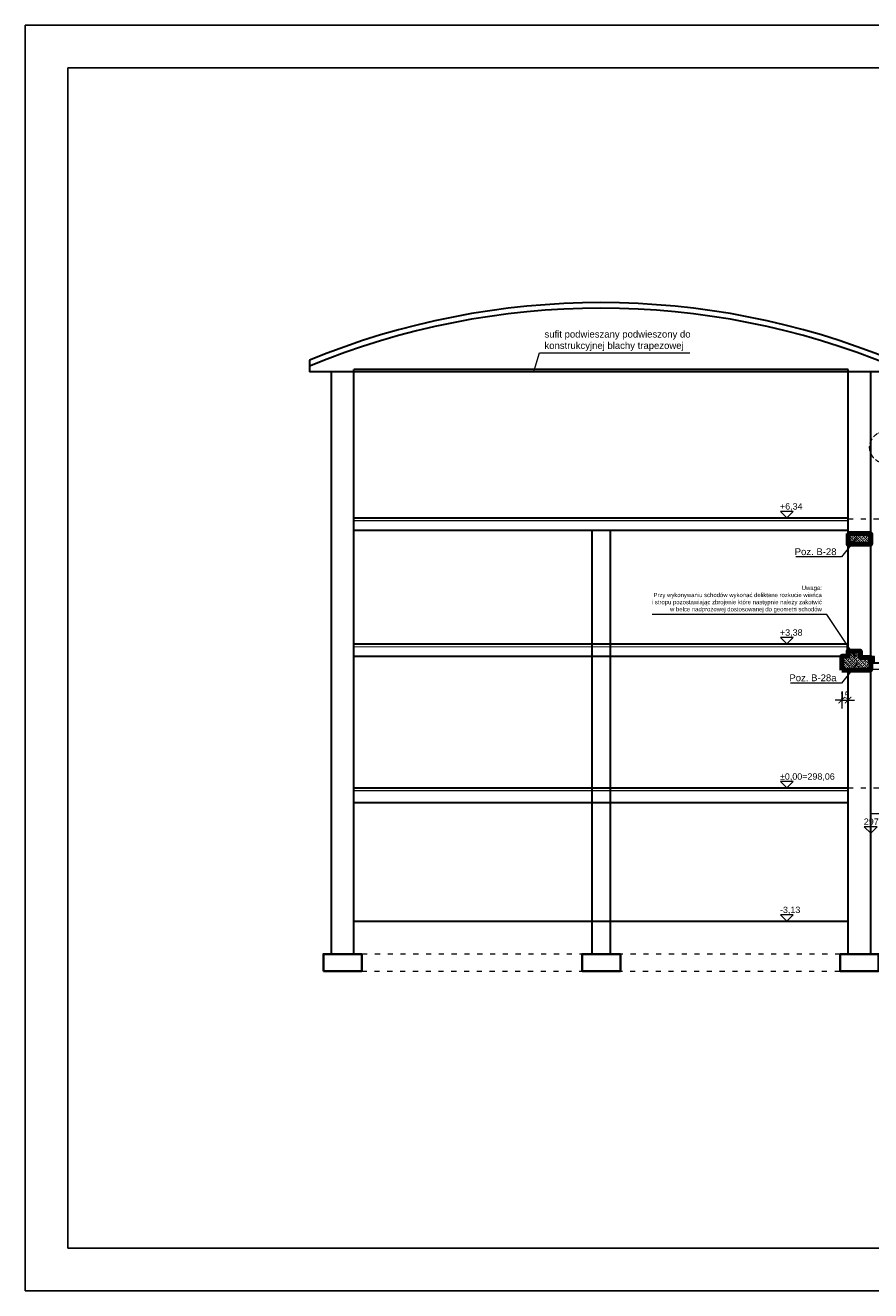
# Model space of a CAD drawing. Header units: inches. Extents: x 201967 to 338763, y -32705 to 30884.
# Tile 9 of 236: x 318928 to 320912, y -23680 to -20710. Entities that reach past the tile are written whole.
import ezdxf
from ezdxf.enums import TextEntityAlignment as Align

# ---------------------------------------------------------------- set-up
doc = ezdxf.new("R2010")
doc.units = ezdxf.units.IN
doc.header["$MEASUREMENT"] = 0
doc.linetypes.add('ACAD_ISO03W100', pattern=[30, 12, -18])
doc.linetypes.add('ACAD_ISO10W100', pattern=[18, 12, -3, 0, -3])
doc.layers.add('00_kreskowanie', color=1, linetype='Continuous', lineweight=5, true_color=0xff0000)
for name, color, linetype, lineweight in [('00_mury grubo', 7, 'Continuous', 30), ('01 a KONSTRUKCJA żelbet', 94, 'Continuous', 80), ('01h KONSTRUKCJA pozycje', 253, 'Continuous', 13), ('01h3 KONSTRUKCJA pozycje słupy', 252, 'Continuous', 13), ('11 OSIE ściany', 2, 'ACAD_ISO10W100', 5), ('12 PRZERYWANE 1', 73, 'ACAD_ISO03W100', 9), ('20 KRESKOWANIE ścian', 63, 'Continuous', 5), ('30 WIDOK 1 005', 5, 'Continuous', 5), ('50 OPIS 1', 130, 'Continuous', 9), ('90 WYMIAR', 155, 'Continuous', 9), ('91 PRZEKROJE', 7, 'Continuous', 35)]:
    doc.layers.add(name, color=color, linetype=linetype, lineweight=lineweight)
doc.styles.add('100 arial', font='arial.ttf', dxfattribs={"width": 0.8, "height": 17})
doc.styles.add('OPIS', font='arial.ttf')
doc.styles.add('RomanS', font='romans.shx')
doc.styles.add('WYMIAR-50 (15pkt) arial', font='arial.ttf', dxfattribs={"height": 15})
doc.dimstyles.new('100', dxfattribs={"dimscale": 10, "dimtxt": 17, "dimasz": 1.5, "dimexe": 2, "dimexo": 2, "dimgap": 0.3, "dimtad": 1, "dimdec": 1, "dimrnd": 0.5, "dimdsep": 46, "dimtxsty": '100 arial', "dimblk": 'ARCHTICK', "dimcen": 10, "dimclrd": 256, "dimclre": 256, "dimclrt": 256, "dimadec": 0, "dimazin": 0, "dimtfac": 1, "dimtdec": 1, "dimtix": 1, "dimtmove": 1, "dimatfit": 3, "dimfxl": 2, "dimfxlon": 1, "dimtolj": 1, "dimarcsym": 0})
doc.dimstyles.new('DIM100txt12', dxfattribs={"dimtxt": 12, "dimasz": 1.05, "dimexe": 0, "dimexo": 8, "dimgap": 4, "dimtad": 1, "dimdec": 7, "dimrnd": 0.5, "dimdsep": 46, "dimtxsty": 'RomanS', "dimblk1": 'DIM', "dimblk2": 'DIM', "dimsah": 1, "dimcen": 0.09, "dimse1": 1, "dimse2": 1, "dimclrt": 256, "dimadec": 1, "dimazin": 0, "dimtfac": 1, "dimtdec": 7, "dimtix": 1, "dimtofl": 0, "dimtmove": 2, "dimatfit": 3, "dimfxl": 1, "dimtolj": 1, "dimtzin": 0, "dimarcsym": 0})
pattern_1 = [(315, (-6120.87, 329798.3556), (5.30330086, 5.30330086), []), (315, (-6120.87, 329793.052), (5.30330086, 5.30330086), [3.75, -1.875])]

# ---------------------------------------------------------------- blocks, each defined once
blk = doc.blocks.new('*U1124')
blk.add_lwpolyline([(-15, 15), (0, 0), (15, 15), (-15, 15)])
at = {"style": 'WYMIAR-50 (15pkt) arial', "flags": 8}
blk.add_attdef('DETAIL#', text='', height=15, dxfattribs=at).set_placement((-16.1, 14.8), align=Align.BOTTOM_LEFT)
blk = doc.blocks.new('_ARCHTICK')
at = {"color": 0, "linetype": 'ByBlock', "const_width": 0.15}
blk.add_lwpolyline([(-0.5, -0.5), (0.5, 0.5)], dxfattribs=at)
blk = doc.blocks.new('*D2596')
at = {"layer": '90 WYMIAR', "lineweight": -2, "transparency": 16777216}
for p, q in [((-656.6, 68), (-616.6, 68)), ((-636.6, 68), (-636.6, 9)), ((-636.6, 9), (-616.6, 9))]:
    blk.add_line(p, q, dxfattribs=at)
at = {"layer": 'Defpoints', "color": 0, "transparency": 16777216}
for p in [(-748.1, 68), (-645, 9), (-636.6, 9)]:
    blk.add_point(p, dxfattribs=at)
at = {"layer": '90 WYMIAR', "lineweight": -2, "transparency": 16777216, "xscale": 15, "yscale": 15, "zscale": 15}
for p, rotation in [((-636.6, 68), 90), ((-636.6, 9), 270)]:
    blk.add_blockref('_ARCHTICK', p, dxfattribs=dict(at, rotation=rotation))
at = {"layer": '90 WYMIAR', "transparency": 16777216, "insert": (-624.9, 38.5), "char_height": 17, "attachment_point": 5, "rotation": 270, "style": '100 arial'}
blk.add_mtext('\\A1;59', dxfattribs=at)
blk = doc.blocks.new('DIM')
for p, q in [((0, -13), (0, 13)), ((8, 0), (-8, 0))]:
    blk.add_line(p, q)
at = {"const_width": 1.71}
blk.add_lwpolyline([(5.71, 5.71), (-5.71, -5.71)], dxfattribs=at)
blk = doc.blocks.new('*D2610')
at = {"layer": '90 WYMIAR', "lineweight": -2, "transparency": 16777216}
for p, q in [((-763.1, -43.9), (-763.1, -83.9)), ((-748.1, -43.9), (-748.1, -83.9)), ((-763.1, -63.9), (-778.1, -63.9)), ((-763.1, -63.9), (-748.1, -63.9)), ((-748.1, -63.9), (-733.1, -63.9))]:
    blk.add_line(p, q, dxfattribs=at)
at = {"layer": 'Defpoints', "color": 0, "transparency": 16777216}
for p in [(-763.1, 6.5), (-748.1, 6.5), (-748.1, -63.9)]:
    blk.add_point(p, dxfattribs=at)
at = {"layer": '90 WYMIAR', "lineweight": -2, "transparency": 16777216, "xscale": 15, "yscale": 15, "zscale": 15}
blk.add_blockref('_ARCHTICK', (-763.1, -63.9), dxfattribs=at)
at = {"layer": '90 WYMIAR', "lineweight": -2, "transparency": 16777216, "xscale": 15, "yscale": 15, "zscale": 15, "rotation": 180}
blk.add_blockref('_ARCHTICK', (-748.1, -63.9), dxfattribs=at)
at = {"layer": '90 WYMIAR', "transparency": 16777216, "insert": (-755.6, -52.2), "char_height": 17, "attachment_point": 5, "style": '100 arial'}
blk.add_mtext('\\A1;15', dxfattribs=at)
blk = doc.blocks.new('1 przekrój C Jagielońska')
at = {"layer": '20 KRESKOWANIE ścian'}
h = blk.add_hatch(dxfattribs=at)
h.set_pattern_fill('ANSI33', color=256, scale=30, angle=-90)
h.set_pattern_definition(pattern_1)
h.paths.add_polyline_path([(-695, 302), (-695, 327), (-748.12, 327), (-748.12, 302)])
h = blk.add_hatch(dxfattribs=at)
h.set_pattern_fill('ANSI33', color=256, scale=30, angle=-90)
h.set_pattern_definition(pattern_1)
h.paths.add_polyline_path([(-748.12, 39), (-763.12, 39), (-763.12, 6.5), (-695, 6.5), (-695, 36.5), (-719.12, 36.5), (-719.12, 51.25), (-748.12, 51.25)])
at = {"layer": '00_kreskowanie', "color": 3}
for p, q in [((-748.12, 357), (-1908.12, 357)), ((-748.12, 60.49), (-1908.12, 60.96)), ((-748.12, -277), (-1908.12, -277))]:
    blk.add_line(p, q, dxfattribs=at)
at = {"layer": '00_mury grubo', "color": 3}
for p, q in [((-2012.12, 734.06), (-2012.12, 707)), ((-644.12, 707), (-2012.12, 707)), ((-1961, -660), (-1961, 707)), ((-1908.12, -660), (-1908.12, 712)), ((-748.12, 712), (-1908.12, 712)), ((-748.12, 39), (-748.12, 712)), ((-695, -660), (-695, 707)), ((-1908.12, 364), (-748.12, 364)), ((-1908.12, 335), (-748.12, 335)), ((-1349, -660), (-1349, 335)), ((-1306, -660), (-1306, 335)), ((-1908.12, 68), (-748.12, 68)), ((-1908.12, 39), (-748.12, 39)), ((-748.12, -660), (-748.12, 6)), ((-1908.12, -270), (-748.12, -270)), ((-1908.12, -304), (-748.12, -304)), ((-1908.12, -583), (-748.12, -583))]:
    blk.add_line(p, q, dxfattribs=at)
for radius, start, end in [(1801.06, 67.68015, 112.31985), (1788.06, 67.50903, 112.49097)]:
    blk.add_arc((-1328.12, -932.06), radius, start, end, dxfattribs=at)
at = {"layer": '01 a KONSTRUKCJA żelbet'}
blk.add_lwpolyline([(-748.12, 327), (-748.12, 302), (-695, 302), (-695, 327)], close=True, dxfattribs=at)
blk.add_lwpolyline([(-763.12, 6.5), (-763.12, 39), (-748.12, 39), (-748.12, 51.25), (-719.12, 51.25), (-719.12, 36.5), (-695, 36.5), (-695, 6.5), (-763.12, 6.5)], dxfattribs=at)
at = {"layer": '11 OSIE ściany'}
blk.add_circle((-660, 529.5), 37.5, dxfattribs=at)
at = {"layer": '12 PRZERYWANE 1'}
blk.add_lwpolyline([(-1889.56, -700), (-766.56, -700), (-766.56, -660), (-1889.56, -660)], close=True, dxfattribs=at)
at = {"layer": '30 WIDOK 1 005', "linetype": 'ACAD_ISO03W100'}
for p, q in [((-748.12, 362), (35.61, 362)), ((-748.12, -270), (-15, -270))]:
    blk.add_line(p, q, dxfattribs=at)
at = {"layer": '30 WIDOK 1 005'}
for p, q in [((-695, 9), (-15, 9)), ((-695, -330), (-15, -330))]:
    blk.add_line(p, q, dxfattribs=at)
for points in [[(-657.12, 9), (-657.12, 21.75), (-688.12, 21.75), (-688.12, 36.5), (-719.12, 36.5), (-719.12, 51.25), (-750.12, 51.25), (-750.12, 68)], [(-655.12, 9), (-655.12, 23.75), (-686.12, 23.75), (-686.12, 38.5), (-717.12, 38.5), (-717.12, 53.25), (-748.12, 53.25), (-748.12, 68)]]:
    blk.add_lwpolyline(points, dxfattribs=at)
at = {"layer": '91 PRZEKROJE'}
for points in [[(-1979.56, -700), (-1889.56, -700), (-1889.56, -660), (-1979.56, -660)], [(-1372.5, -700), (-1282.5, -700), (-1282.5, -660), (-1372.5, -660)], [(-766.56, -700), (-676.56, -700), (-676.56, -660), (-766.56, -660)]]:
    blk.add_lwpolyline(points, close=True, dxfattribs=at)
at = {"layer": '50 OPIS 1'}
ref = blk.add_blockref('*U1124', (-891.8, 364), dxfattribs=at)
ref.add_attrib('DETAIL#', '+6,34', dxfattribs={"layer": '0', "height": 15, "style": 'WYMIAR-50 (15pkt) arial'}).set_placement((-907.93, 378.82), align=Align.BOTTOM_LEFT)
ref = blk.add_blockref('*U1124', (-891.8, 68), dxfattribs=at)
ref.add_attrib('DETAIL#', '+3,38', dxfattribs={"layer": '0', "height": 15, "style": 'WYMIAR-50 (15pkt) arial'}).set_placement((-907.93, 82.82), align=Align.BOTTOM_LEFT)
ref = blk.add_blockref('*U1124', (-891.8, -270), dxfattribs=at)
ref.add_attrib('DETAIL#', '%%p0,00=298,06', dxfattribs={"layer": '0', "height": 15, "style": 'WYMIAR-50 (15pkt) arial'}).set_placement((-907.93, -255.18), align=Align.BOTTOM_LEFT)
ref = blk.add_blockref('*U1124', (-695, -376), dxfattribs=at)
ref.add_attrib('DETAIL#', '297.00', dxfattribs={"layer": '0', "height": 15, "style": 'WYMIAR-50 (15pkt) arial'}).set_placement((-711.14, -361.18), align=Align.BOTTOM_LEFT)
ref = blk.add_blockref('*U1124', (-891.8, -583), dxfattribs=at)
ref.add_attrib('DETAIL#', '-3,13', dxfattribs={"layer": '0', "height": 15, "style": 'WYMIAR-50 (15pkt) arial'}).set_placement((-907.93, -568.18), align=Align.BOTTOM_LEFT)
at = {"layer": '01h KONSTRUKCJA pozycje', "insert": (-1460.72, 779.39, 0), "char_height": 16, "width": 356.2469, "attachment_point": 4, "style": 'OPIS'}
blk.add_mtext('sufit podwieszany podwieszony do konstrukcyjnej blachy trapezowej', dxfattribs=at)
at = {"layer": '01h KONSTRUKCJA pozycje', "transparency": 33554687, "insert": (-809.61, 173), "char_height": 10, "width": 400.0791, "attachment_point": 6, "style": 'OPIS'}
blk.add_mtext('Uwaga:\\PPrzy wykonywaniu schodów wykonać deliktane rozkucie wieńca i stropu pozostawiając zbrojenie które następnie należy zakotwić w belce nadprożowej dostosowanej do geometri schodów', dxfattribs=at)
at = {"layer": '01h3 KONSTRUKCJA pozycje słupy', "char_height": 16, "attachment_point": 6, "style": 'OPIS'}
for s, insert in [('Poz. B-28', (-775.24, 284.34)), ('Poz. B-28a', (-775.24, -11.66))]:
    blk.add_mtext(s, dxfattribs=dict(at, insert=insert))
at = {"layer": '90 WYMIAR'}
dim = blk.add_linear_dim(base=(-636.55, 9), p1=(-748.12, 68), p2=(-645, 9), angle=270, dimstyle='100', dxfattribs=at)
dim.commit()
dim.dimension.update_dxf_attribs({"geometry": '*D2596', "text_midpoint": (-624.87, 38.5)})
dim = blk.add_linear_dim(base=(-748.12, -63.92), p1=(-763.12, 6.5), p2=(-748.12, 6.5), dimstyle='100', dxfattribs=at)
dim.commit()
dim.dimension.update_dxf_attribs({"geometry": '*D2610', "text_midpoint": (-755.62, -52.24)})
at = {"layer": '01h KONSTRUKCJA pozycje', "annotation_type": 0, "has_hookline": 1, "hookline_direction": 0, "text_width": 341.41}
blk.add_leader([(-1484.75, 709.73, 0), (-1472.72, 751.57, 0), (-1464.72, 751.57, 0)], dimstyle='DIM100txt12', override={"dimasz": 8, "dimgap": 4, "dimtad": 1}, dxfattribs=at)
at = {"layer": '01h KONSTRUKCJA pozycje', "transparency": 33554687, "annotation_type": 0, "has_hookline": 1, "hookline_direction": 1, "text_width": 398.08}
blk.add_leader([(-730.86, 36.07), (-797.61, 137.45), (-805.61, 137.45)], dimstyle='DIM100txt12', override={"dimasz": 8, "dimgap": 4, "dimtad": 1}, dxfattribs=at)
at = {"layer": '01h3 KONSTRUKCJA pozycje słupy', "annotation_type": 0, "has_hookline": 1, "hookline_direction": 1}
for points, text_width in [([(-726.67, 318.25), (-763.24, 272.17), (-771.24, 272.17)], 95.44), ([(-726.67, 22.25), (-763.24, -23.83), (-771.24, -23.83)], 107.91)]:
    blk.add_leader(points, dimstyle='DIM100txt12', override={"dimasz": 8, "dimgap": 4, "dimtad": 1}, dxfattribs=dict(at, text_width=text_width))

msp = doc.modelspace()

# ---------------------------------------------------------------- linework, layer by layer
at = {"layer": 'Defpoints'}
for points in [[(318927.98, -20709.94), (318927.98, -23679.94), (323127.98, -23679.94), (323127.98, -20709.94)], [(319027.98, -20809.94), (319027.98, -23579.94), (323027.98, -23579.94), (323027.98, -20809.94)]]:
    msp.add_lwpolyline(points, close=True, dxfattribs=at)

# ---------------------------------------------------------------- block references
at = {"layer": '30 WIDOK 1 005'}
msp.add_blockref('1 przekrój C Jagielońska', (321607.3, -22229.92), dxfattribs=at)

doc.saveas('drawing.dxf')
